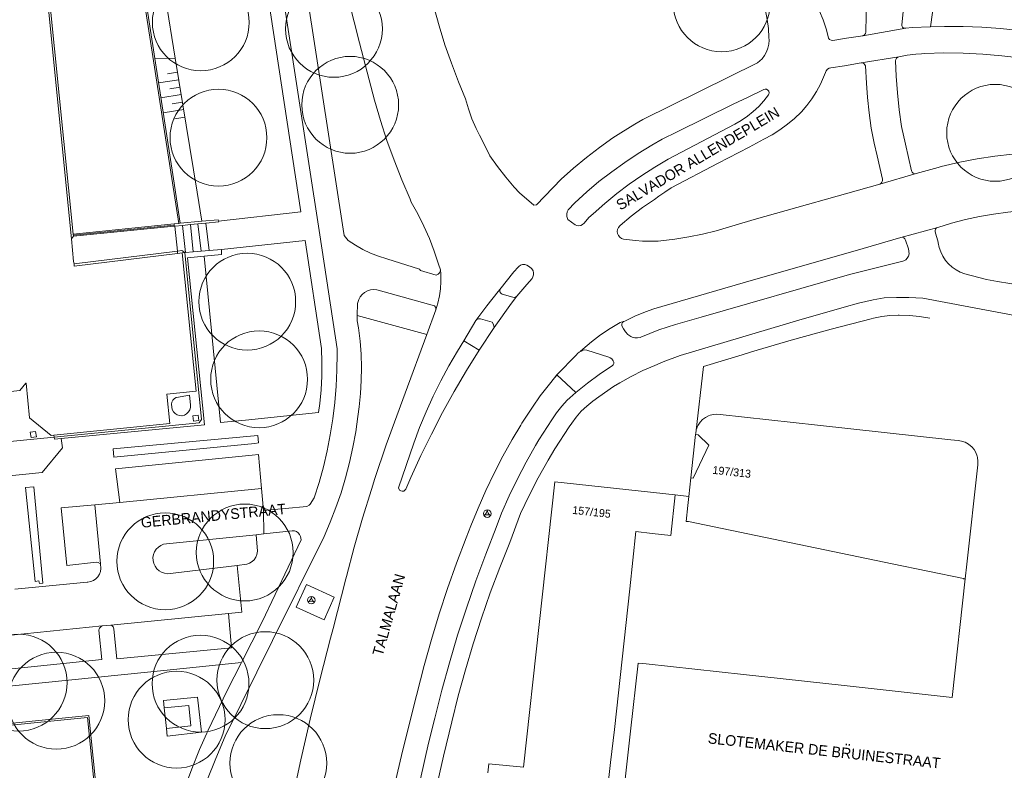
# Model space of a CAD drawing. Header units: metres. Extents: x 134994 to 136506, y 457393 to 459006.
# Tile 59 of 171: x 136291 to 136421, y 457502 to 457601. Entities that reach past the tile are written whole.
import ezdxf
from ezdxf.enums import TextEntityAlignment as Align

# ---------------------------------------------------------------- set-up
doc = ezdxf.new("R2010")
doc.units = ezdxf.units.M
for name, color, linetype, lineweight in [('B-WE-GR-BOOM-S', 250, 'Continuous', 13), ('B-WE-GW_TALUDLIJNEN', 251, 'Continuous', 5), ('B-WE-KG_BEBOUWING', 251, 'Continuous', 20), ('B-WE-KG_HUISNR', 251, 'Continuous', 5), ('B-WE-KG_ONDERGROND_REST', 251, 'Continuous', 5), ('B-WE-KG_STRAATNAAM', 251, 'Continuous', 5)]:
    doc.layers.add(name, color=color, linetype=linetype, lineweight=lineweight)
doc.styles.add('Styledgn000', font='dgn000.shx')

# ---------------------------------------------------------------- blocks, each defined once
blk = doc.blocks.new('SGR-BOOM_02')
blk.add_circle((0, 0), 6.4)

msp = doc.modelspace()

# ---------------------------------------------------------------- linework, layer by layer
at = {"layer": 'B-WE-GW_TALUDLIJNEN'}
for p, q in [((136310.07, 457606.01), (136311.7, 457595.9)), ((136311.7, 457595.9), (136314.57, 457578.2)), ((136312.01, 457594.04), (136310.66, 457593.82)), ((136312.17, 457593.05), (136309.47, 457592.62)), ((136312.49, 457591.08), (136309.79, 457590.64)), ((136312.33, 457592.07), (136310.98, 457591.85)), ((136312.65, 457590.09), (136311.3, 457589.87)), ((136312.81, 457589.1), (136310.11, 457588.67)), ((136312.97, 457588.12), (136311.62, 457587.9)), ((136314.57, 457578.2), (136315.2, 457574.34))]:
    msp.add_line(p, q, dxfattribs=at)
at = {"layer": 'B-WE-KG_BEBOUWING', "flags": 128}
for points in [[(136294.86, 457603.26), (136297.98, 457572.01), (136298.26, 457569.01), (136298.31, 457568.71), (136298.35, 457568.41), (136312.01, 457570.09), (136312.6, 457570.16), (136314.45, 457551.88), (136310.58, 457551.49), (136310.98, 457547.63), (136295.65, 457546.06), (136295.27, 457546.02), (136292.42, 457548.37), (136291.97, 457552.94), (136291.92, 457552.93), (136291.15, 457551.97), (136288.83, 457551.73)], [(136297.98, 457572.01), (136298.25, 457572.36), (136298.22, 457572.66), (136295.13, 457603.27)], [(136288.93, 457545.13), (136295.7, 457545.81), (136314.84, 457547.72), (136315.18, 457548.13), (136312.94, 457570.2), (136312.58, 457570.46), (136311.98, 457570.39), (136298.31, 457568.71)], [(136311.19, 457550.16), (136311.25, 457550.44), (136311.38, 457550.69), (136311.58, 457550.9), (136311.82, 457551.04), (136311.86, 457551.06), (136313.58, 457551.35), (136313.73, 457550.08), (136313.71, 457549.75), (136313.61, 457549.43), (136313.44, 457549.15), (136313.2, 457548.91), (136312.92, 457548.74), (136312.6, 457548.64), (136312.55, 457548.63), (136312.24, 457548.66), (136311.93, 457548.76), (136311.67, 457548.93), (136311.45, 457549.17), (136311.3, 457549.45), (136311.22, 457549.76), (136311.19, 457550.16)], [(136416.12, 457527.08), (136415.87, 457527.1), (136415.88, 457527.12), (136406.47, 457529.07), (136379.52, 457534.65), (136379.24, 457534.67), (136379.47, 457536.76), (136379.6, 457537.98), (136379.87, 457540.45), (136380.48, 457546.16), (136380.5, 457546.33), (136380.57, 457546.77), (136380.71, 457547.2), (136380.82, 457547.41), (136381.08, 457547.8), (136381.4, 457548.14), (136381.77, 457548.42), (136382.19, 457548.64), (136382.4, 457548.71), (136382.84, 457548.82), (136383.3, 457548.85), (136383.71, 457548.8), (136396.6, 457547.4), (136414.23, 457545.47), (136415.21, 457545.36), (136415.64, 457545.29), (136416.11, 457545.13), (136416.55, 457544.9), (136416.61, 457544.85), (136416.98, 457544.54), (136417.29, 457544.18), (136417.53, 457543.77), (136417.71, 457543.32), (136417.75, 457543.12), (136417.81, 457542.65), (136417.79, 457542.17), (136416.34, 457529.05), (136416.12, 457527.08), (136414.41, 457511.4), (136400.12, 457512.98), (136386.82, 457514.44), (136373.96, 457515.85), (136372.87, 457515.96), (136371.88, 457506.96), (136371.4, 457502.6), (136371.13, 457500.2)], [(136368.97, 457500.43), (136369.23, 457502.84), (136369.74, 457507.19), (136371.77, 457525.78), (136372.59, 457533.33), (136374.74, 457533.1), (136377.21, 457532.83), (136377.8, 457538.18), (136361.86, 457539.93), (136357.75, 457502.19), (136353.15, 457502.65), (136353.02, 457501.44)], [(136310.24, 457510.03), (136310.53, 457507.31), (136313.77, 457507.65), (136313.48, 457510.37), (136310.24, 457510.03)], [(136258.89, 457470.68), (136257.95, 457470.58), (136257.93, 457470.74), (136254.51, 457504.43), (136300.28, 457509.03), (136303.7, 457475.2), (136301.02, 457474.93), (136284.18, 457473.25), (136278.86, 457472.72), (136278.67, 457472.7), (136277.93, 457472.63)], [(136254.78, 457504.21), (136300.08, 457508.76), (136303.45, 457475.43), (136301.01, 457475.18), (136284.15, 457473.49)]]:
    msp.add_lwpolyline(points, dxfattribs=at)
at = {"layer": 'B-WE-KG_BEBOUWING'}
for points in [[(136314.81, 457548.03), (136314.11, 457547.93), (136314.03, 457548.62), (136314.73, 457548.72)], [(136292.63, 457545.78), (136293.33, 457545.86), (136293.23, 457546.57), (136292.53, 457546.49)]]:
    msp.add_lwpolyline(points, close=True, dxfattribs=at)
for points in [[(136380.48, 457546.16), (136380.8, 457546.12), (136382.21, 457544.77), (136380.18, 457540.41), (136379.87, 457540.45)], [(136377.8, 457538.18), (136379.6, 457537.98)]]:
    msp.add_lwpolyline(points, dxfattribs=at)
at = {"layer": 'B-WE-KG_ONDERGROND_REST'}
for p, q in [((136325.63, 457627.12), (136333.87, 457573.32)), ((136308.98, 457595.85), (136307.47, 457605.61)), ((136407.74, 457600.25), (136408.18, 457604.47)), ((136403.08, 457603.76), (136402.99, 457599.33)), ((136411.53, 457600.05), (136412.09, 457603.94)), ((136402.57, 457598.86), (136408.29, 457599.87)), ((136336.06, 457597.94), (136337.31, 457593.02)), ((136311.7, 457595.9), (136308.98, 457595.85)), ((136311.45, 457579.93), (136308.98, 457595.85)), ((136373.52, 457587.77), (136388.67, 457595.26)), ((136402.36, 457595.28), (136407.33, 457596.09)), ((136402.93, 457594.87), (136403.08, 457592.61)), ((136385.67, 457587.18), (136376.86, 457582.53)), ((136377.26, 457578.76), (136383.46, 457582.01)), ((136404.46, 457582.99), (136405.17, 457579.91)), ((136409.63, 457580.65), (136404.82, 457579.24)), ((136312.36, 457574.07), (136311.45, 457579.93)), ((136359.45, 457576.53), (136362.73, 457579.9)), ((136357.18, 457578.1), (136359.1, 457576.47)), ((136363.64, 457575.86), (136364.53, 457576.8)), ((136311.53, 457573.99), (136312.15, 457574.05)), ((136312.15, 457574.05), (136312.36, 457574.07)), ((136312.36, 457574.07), (136315.2, 457574.34)), ((136314.7, 457573.99), (136315.74, 457574.09)), ((136315.2, 457574.34), (136317.37, 457574.55)), ((136316.18, 457570.49), (136315.74, 457574.09)), ((136317.37, 457574.55), (136317.41, 457574.35)), ((136364.54, 457573.87), (136363.61, 457574.57)), ((136366.38, 457574.82), (136365.74, 457574.11)), ((136298.22, 457572.66), (136311.53, 457573.99)), ((136298.24, 457572.51), (136311.54, 457573.84)), ((136298.25, 457572.36), (136311.54, 457573.69)), ((136311.54, 457573.69), (136311.53, 457573.99)), ((136311.54, 457573.69), (136311.65, 457573.7)), ((136311.65, 457573.7), (136312.67, 457573.8)), ((136311.98, 457570.39), (136311.65, 457573.7)), ((136312.67, 457573.8), (136313.69, 457573.9)), ((136313.03, 457570.21), (136312.67, 457573.8)), ((136313.69, 457573.9), (136314.7, 457573.99)), ((136314.05, 457570.3), (136313.69, 457573.9)), ((136314.7, 457573.99), (136315.11, 457570.39)), ((136407.63, 457572.21), (136412.5, 457573.53)), ((136412.53, 457571.6), (136412.14, 457572.93)), ((136372.53, 457571.8), (136370.96, 457571.98)), ((136375.53, 457571.73), (136374.52, 457571.71)), ((136312.01, 457570.09), (136311.98, 457570.39)), ((136312.94, 457570.2), (136312.6, 457570.16)), ((136313.03, 457570.21), (136312.94, 457570.2)), ((136314.05, 457570.3), (136313.03, 457570.21)), ((136315.11, 457570.39), (136314.05, 457570.3)), ((136316.18, 457570.49), (136315.11, 457570.39)), ((136317.79, 457570.63), (136316.18, 457570.49)), ((136317.81, 457569.97), (136317.79, 457570.63)), ((136346.18, 457567.24), (136344.13, 457567.85)), ((136358.74, 457568.16), (136358.41, 457568.41)), ((136418.95, 457566.64), (136416.07, 457567.39)), ((136338.52, 457565.24), (136345.95, 457563.17)), ((136354.93, 457564.72), (136356.31, 457564.3)), ((136335.74, 457561.89), (136344.94, 457559.36)), ((136349.84, 457558.53), (136351.43, 457561.22)), ((136352.06, 457561.44), (136353.58, 457561.01)), ((136370.49, 457560.95), (136370.93, 457561.09)), ((136353.84, 457560.31), (136351.88, 457557.33)), ((136373.25, 457559.03), (136375.6, 457559.98)), ((136349.84, 457558.53), (136351.88, 457557.33)), ((136368.99, 457556.38), (136366.11, 457557.3)), ((136378.46, 457556.59), (136376.19, 457555.78)), ((136376.19, 457555.78), (136375.07, 457555.29)), ((136362.15, 457554.04), (136361.96, 457553.8)), ((136364.66, 457551.72), (136362.15, 457554.04)), ((136369.64, 457552.52), (136367.7, 457551.15)), ((136363.85, 457551.03), (136364.66, 457551.72)), ((136296.63, 457545.62), (136315.55, 457547.46)), ((136295.65, 457546.06), (136295.7, 457545.81)), ((136322.68, 457545.05), (136322.59, 457546.03)), ((136303.47, 457544.25), (136303.57, 457543.16)), ((136341.19, 457539.11), (136343.23, 457545.01)), ((136304.36, 457537.19), (136323.1, 457539.01)), ((136329.55, 457536.96), (136330.05, 457537.78)), ((136301.81, 457529.08), (136301.08, 457536.89)), ((136323.38, 457536.11), (136323.42, 457533.02)), ((136354.83, 457535.76), (136354.12, 457533.87)), ((136357.34, 457535.71), (136355.91, 457531.91)), ((136322.4, 457532.91), (136310.55, 457531.73)), ((136324.55, 457518.93), (136331.36, 457532.69)), ((136319.86, 457528.85), (136321.17, 457529.02)), ((136290.48, 457525.71), (136295.96, 457526.26)), ((136300.05, 457526.64), (136295.96, 457526.26)), ((136303.17, 457520.98), (136318.72, 457522.52)), ((136255.53, 457516.17), (136302.02, 457520.86)), ((136302.02, 457520.86), (136303.17, 457520.98)), ((136324.55, 457518.93), (136318.3, 457506.31)), ((136320.43, 457516.02), (136308.45, 457514.79)), ((136318.5, 457512.23), (136316.04, 457507.09)), ((136310.14, 457511), (136310.24, 457510.03)), ((136310.52, 457507.31), (136310.61, 457506.32))]:
    msp.add_line(p, q, dxfattribs=at)
at = {"layer": 'B-WE-KG_ONDERGROND_REST', "flags": 128}
for points in [[(136312.62, 457673.08), (136313.92, 457671.12), (136314.26, 457670.57), (136315.52, 457668.45), (136316.7, 457666.3), (136317.82, 457664.11), (136318.86, 457661.88), (136319.83, 457659.62), (136320.73, 457657.34), (136321.55, 457655.02), (136322.29, 457652.68), (136322.96, 457650.31), (136328.59, 457628.36), (136329.24, 457625.2), (136330.85, 457618.58), (136333.99, 457606.12), (136336.06, 457597.94)], [(136323.1, 457622.58), (136330.82, 457572.56), (136333.08, 457557.47)], [(136312.15, 457574.05), (136305.29, 457618.23)], [(136322.5, 457613.78), (136328.3, 457575.59), (136317.41, 457574.35)], [(136398.04, 457598.59), (136397.73, 457599.79), (136397.33, 457600.97), (136396.87, 457602.11), (136396.33, 457603.23), (136395.72, 457604.31), (136395.04, 457605.34), (136394.3, 457606.34), (136393.49, 457607.28), (136392.83, 457607.97)], [(136345.25, 457605.21), (136345.88, 457602.68), (136346.57, 457600.17), (136347.35, 457597.68), (136348.2, 457595.22), (136349.13, 457592.78), (136350.06, 457590.53)], [(136390.18, 457598.61), (136390.11, 457599.82), (136389.96, 457601.01), (136389.74, 457602.19), (136389.67, 457602.5)], [(136408.29, 457599.87), (136408.12, 457599.87), (136407.95, 457599.88), (136407.81, 457600), (136407.75, 457600.16), (136407.74, 457600.25)], [(136423.24, 457599.54), (136420.78, 457599.8), (136418.32, 457599.98), (136415.85, 457600.08), (136413.38, 457600.09), (136411.53, 457600.05)], [(136402.57, 457598.86), (136400.41, 457598.55), (136398.62, 457598.24)], [(136402.99, 457599.33), (136402.93, 457599.14), (136402.81, 457598.98), (136402.63, 457598.88), (136402.57, 457598.86)], [(136411.53, 457600.05), (136409.11, 457599.93), (136408.29, 457599.87)], [(136388.67, 457595.26), (136389.26, 457595.82), (136389.59, 457596.25), (136389.85, 457596.72), (136390.04, 457597.22), (136390.16, 457597.74), (136390.2, 457598.28), (136390.18, 457598.61)], [(136398.62, 457598.24), (136398.4, 457598.27), (136398.2, 457598.38), (136398.06, 457598.55), (136398.04, 457598.59)], [(136407.33, 457596.09), (136408.46, 457596.29), (136409.6, 457596.42), (136410.35, 457596.45)], [(136410.35, 457596.45), (136410.79, 457596.52)], [(136410.79, 457596.52), (136413.31, 457596.59)], [(136413.31, 457596.59), (136415.87, 457596.54), (136418.43, 457596.42), (136420.98, 457596.21), (136423.32, 457595.96)], [(136398.36, 457594.62), (136400.17, 457594.9), (136402.36, 457595.28)], [(136402.36, 457595.28), (136402.56, 457595.26), (136402.74, 457595.17), (136402.87, 457595.02), (136402.93, 457594.87)], [(136406.92, 457595.53), (136406.94, 457595.73), (136407.04, 457595.91), (136407.2, 457596.04), (136407.33, 457596.09)], [(136407.72, 457586.87), (136407.39, 457589.08), (136407.15, 457591.3), (136406.99, 457593.53), (136406.92, 457595.53)], [(136394.46, 457588.79), (136395.19, 457589.64), (136395.86, 457590.54), (136396.46, 457591.48), (136396.99, 457592.47), (136397.65, 457594)], [(136397.65, 457594), (136397.75, 457594.23), (136397.91, 457594.43), (136398.13, 457594.56), (136398.36, 457594.62)], [(136337.31, 457593.02), (136338.02, 457590.34), (136338.81, 457587.67), (136339.68, 457585.03), (136340.62, 457582.4), (136341.64, 457579.81), (136342.74, 457577.25), (136342.9, 457576.88)], [(136403.08, 457592.61), (136403.2, 457590.68), (136403.42, 457588.66), (136403.71, 457586.65), (136404.08, 457584.65), (136404.46, 457582.99)], [(136385.45, 457589.8), (136387.43, 457590.76), (136389.48, 457591.76)], [(136390.1, 457591.05), (136389.5, 457590.26), (136388.83, 457589.52), (136388.1, 457588.83), (136387.32, 457588.21), (136386.49, 457587.65), (136385.67, 457587.18)], [(136389.48, 457591.76), (136389.67, 457591.81), (136389.86, 457591.78), (136390.03, 457591.68), (136390.14, 457591.52), (136390.19, 457591.32), (136390.15, 457591.13), (136390.1, 457591.05)], [(136350.06, 457590.53), (136350.46, 457589.2), (136350.92, 457587.89), (136351.47, 457586.61), (136351.91, 457585.7)], [(136376.07, 457585.18), (136378.06, 457586.14), (136385.45, 457589.8)], [(136389.52, 457585.2), (136390.6, 457585.78), (136391.63, 457586.44), (136392.62, 457587.16), (136393.56, 457587.94), (136394.45, 457588.78), (136394.46, 457588.79)], [(136370.58, 457586.05), (136372.45, 457587.17), (136373.52, 457587.77)], [(136362.73, 457579.9), (136364.35, 457581.35), (136366.04, 457582.75), (136367.77, 457584.09), (136369.56, 457585.36), (136370.58, 457586.05)], [(136409.01, 457581.01), (136408.21, 457584.51), (136407.72, 457586.87)], [(136351.91, 457585.7), (136353.18, 457583.22), (136353.3, 457582.99)], [(136364.53, 457576.8), (136366.09, 457578.22), (136367.71, 457579.58), (136369.39, 457580.88), (136371.11, 457582.12), (136372.87, 457583.29), (136374.68, 457584.4), (136376.07, 457585.18)], [(136383.46, 457582.01), (136387.54, 457584.14), (136389.52, 457585.2)], [(136422.35, 457583.23), (136420.02, 457582.95), (136417.71, 457582.58), (136415.41, 457582.14), (136412.94, 457581.57)], [(136353.3, 457582.99), (136354.31, 457581.56), (136355.38, 457580.17), (136356.51, 457578.84), (136357.18, 457578.1)], [(136376.86, 457582.53), (136375.09, 457581.5), (136373.37, 457580.4), (136371.68, 457579.23), (136370.05, 457578), (136368.47, 457576.7), (136366.93, 457575.34), (136366.38, 457574.82)], [(136409.63, 457580.65), (136409.44, 457580.63), (136409.25, 457580.69), (136409.11, 457580.81), (136409.02, 457580.99), (136409.01, 457581.01)], [(136412.94, 457581.57), (136412.53, 457581.47), (136409.63, 457580.65)], [(136405.17, 457579.91), (136405.18, 457579.69), (136405.11, 457579.49), (136404.98, 457579.33), (136404.82, 457579.24)], [(136375.64, 457577.65), (136376.4, 457578.21), (136377.26, 457578.76)], [(136404.82, 457579.24), (136388.24, 457574.58), (136383.21, 457573.07)], [(136342.9, 457576.88), (136343.77, 457575.31), (136344.56, 457573.7), (136345.29, 457572.05), (136345.94, 457570.38), (136346.51, 457568.68), (136346.74, 457567.92)], [(136370.5, 457573.78), (136371.96, 457575), (136373.48, 457576.16), (136375.03, 457577.24), (136375.64, 457577.65)], [(136359.1, 457576.47), (136359.45, 457576.53)], [(136363.61, 457574.57), (136363.46, 457574.99), (136363.44, 457575.28), (136363.49, 457575.57), (136363.64, 457575.86)], [(136412.5, 457573.53), (136414.32, 457574.09), (136416.15, 457574.58), (136418.01, 457574.98), (136419.88, 457575.3), (136421.76, 457575.55), (136422.55, 457575.63)], [(136315.74, 457574.09), (136317.44, 457574.25), (136317.41, 457574.35)], [(136365.74, 457574.11), (136365.55, 457573.92), (136365.31, 457573.79), (136365.05, 457573.74), (136364.78, 457573.77), (136364.54, 457573.87)], [(136334.56, 457571.78), (136334.02, 457572.45), (136333.87, 457573.32)], [(136370.96, 457571.98), (136370.69, 457572.07), (136370.45, 457572.23), (136370.27, 457572.45), (136370.15, 457572.71), (136370.12, 457572.99), (136370.16, 457573.27), (136370.27, 457573.53), (136370.46, 457573.75), (136370.5, 457573.78)], [(136383.21, 457573.07), (136381.41, 457572.63), (136379.58, 457572.27), (136377.74, 457571.98), (136375.53, 457571.73)], [(136412.14, 457572.93), (136412.13, 457573.14), (136412.2, 457573.32), (136412.34, 457573.46), (136412.5, 457573.53)], [(136317.79, 457570.63), (136328.88, 457571.8), (136331.02, 457557.55)], [(136339.67, 457569.39), (136338.58, 457569.72), (136337.52, 457570.13), (136336.49, 457570.61), (136335.5, 457571.17), (136334.56, 457571.78)], [(136374.52, 457571.71), (136373.48, 457571.72), (136372.53, 457571.8)], [(136373.85, 457562.37), (136374.97, 457562.79), (136386.77, 457566.21), (136402.64, 457570.73), (136407.63, 457572.21)], [(136407.63, 457572.21), (136407.83, 457572.22), (136408.01, 457572.15), (136408.16, 457572.02), (136408.24, 457571.86)], [(136408.24, 457571.86), (136408.61, 457570.68), (136408.7, 457570.02)], [(136416.07, 457567.39), (136415.47, 457567.61), (136414.91, 457567.91), (136414.39, 457568.27), (136413.92, 457568.7), (136413.51, 457569.18), (136413.16, 457569.72), (136412.88, 457570.29), (136412.67, 457570.89), (136412.54, 457571.51), (136412.53, 457571.6)], [(136315.55, 457547.46), (136313.3, 457569.51), (136315.53, 457569.74)], [(136315.53, 457569.74), (136317.81, 457569.97)], [(136330.65, 457549.05), (136320.97, 457548.08), (136317.66, 457547.74), (136315.53, 457569.74)], [(136344.13, 457567.85), (136343.98, 457568.03), (136339.67, 457569.39)], [(136407.88, 457569.07), (136400.83, 457567.31), (136381.22, 457561.68)], [(136408.7, 457570.02), (136408.62, 457569.73), (136408.46, 457569.47), (136408.25, 457569.26), (136407.99, 457569.11), (136407.88, 457569.07)], [(136346.13, 457562.63), (136346.42, 457563.54), (136346.63, 457564.48), (136346.76, 457565.43), (136346.82, 457566.38), (136346.79, 457567.34), (136346.74, 457567.92)], [(136346.74, 457567.92), (136346.72, 457567.71), (136346.63, 457567.51), (136346.47, 457567.36), (136346.18, 457567.24)], [(136357.01, 457568.29), (136356.46, 457567.66), (136354.6, 457565.32)], [(136358.41, 457568.41), (136358.17, 457568.55), (136357.89, 457568.63), (136357.61, 457568.62), (136357.34, 457568.54), (136357.1, 457568.38), (136357.01, 457568.29)], [(136358.98, 457566.99), (136359.07, 457567.26), (136359.07, 457567.54), (136359, 457567.8), (136358.85, 457568.04), (136358.74, 457568.16)], [(136356.85, 457564.46), (136358.15, 457566), (136358.88, 457566.76), (136358.98, 457566.99)], [(136430.21, 457565.02), (136426.93, 457565.39), (136423.65, 457565.85), (136420.38, 457566.38), (136418.95, 457566.64)], [(136335.78, 457563.47), (136335.95, 457563.99), (136336.15, 457564.36), (136336.41, 457564.68), (136336.73, 457564.95), (136337.1, 457565.15), (136337.5, 457565.27), (136337.91, 457565.32), (136338.33, 457565.28), (136338.52, 457565.24)], [(136351.43, 457561.22), (136352.88, 457563.16), (136354.39, 457565.07), (136354.6, 457565.32)], [(136354.6, 457565.32), (136354.58, 457565.13), (136354.63, 457564.94), (136354.76, 457564.8), (136354.93, 457564.72)], [(136353.84, 457560.31), (136356.14, 457563.5), (136356.85, 457564.46)], [(136356.31, 457564.3), (136356.5, 457564.27), (136356.69, 457564.33), (136356.84, 457564.45), (136356.85, 457564.46)], [(136400.13, 457563), (136402.03, 457563.5), (136403.96, 457563.94), (136405.42, 457564.21)], [(136405.42, 457564.21), (136407.05, 457564.28), (136408.68, 457564.26), (136410.54, 457564.16)], [(136410.54, 457564.16), (136429.48, 457560.6), (136433.19, 457559.97)], [(136335.74, 457561.89), (136335.78, 457563.47)], [(136346.13, 457562.63), (136344.94, 457559.36)], [(136345.95, 457563.17), (136346.11, 457562.99), (136346.16, 457562.81), (136346.13, 457562.63)], [(136373.85, 457562.37), (136372.43, 457561.78), (136371.11, 457561.15)], [(136378.46, 457556.59), (136394.13, 457561.29), (136400.13, 457563)], [(136335.76, 457561.17), (136335.74, 457561.89)], [(136335.99, 457549.84), (136336.17, 457551.57), (136336.28, 457553.3), (136336.3, 457555.04), (136336.25, 457556.78), (136336.12, 457558.51), (136335.9, 457560.24), (136335.76, 457561.17)], [(136351.43, 457561.22), (136351.58, 457561.37), (136351.77, 457561.45), (136351.98, 457561.46), (136352.06, 457561.44)], [(136371.11, 457561.15), (136370.93, 457561.09), (136370.8, 457560.95), (136370.73, 457560.77), (136370.73, 457560.58), (136370.75, 457560.53)], [(136381.22, 457561.68), (136377.84, 457560.69), (136375.6, 457559.98)], [(136403.69, 457561.44), (136398.39, 457560.07), (136393.11, 457558.61), (136387.86, 457557.08), (136386.62, 457556.71)], [(136407.26, 457561.94), (136406.17, 457561.88), (136405.08, 457561.74), (136404.01, 457561.52), (136403.69, 457561.44)], [(136411.43, 457561.54), (136410.1, 457561.76), (136408.75, 457561.89), (136407.41, 457561.94), (136407.26, 457561.94)], [(136353.58, 457561.01), (136353.76, 457560.7), (136353.84, 457560.31)], [(136370.49, 457560.95), (136369.19, 457560.17), (136367.93, 457559.33), (136366.72, 457558.41), (136365.56, 457557.44), (136365.22, 457557.13)], [(136370.75, 457560.53), (136370.94, 457560.11), (136371.2, 457559.72), (136371.52, 457559.39), (136371.9, 457559.11), (136372.09, 457559.01)], [(136344.94, 457559.36), (136342.07, 457551.61), (136339.57, 457544.78)], [(136343.23, 457545.01), (136344, 457547.08), (136344.85, 457549.17), (136345.78, 457551.23), (136346.78, 457553.25), (136347.86, 457555.24), (136349, 457557.19), (136349.84, 457558.53)], [(136372.09, 457559.01), (136372.44, 457558.92), (136372.8, 457558.92), (136373.15, 457559), (136373.25, 457559.03)], [(136330.05, 457537.78), (136330.7, 457539.84), (136331.27, 457541.91), (136331.77, 457544.01), (136332.18, 457546.12), (136332.52, 457548.25), (136332.78, 457550.39), (136332.96, 457552.53), (136333.06, 457554.68), (136333.08, 457556.84), (136333.08, 457557.47)], [(136331.02, 457557.55), (136331.09, 457555.72), (136331.07, 457553.89), (136330.98, 457552.06), (136330.81, 457550.24), (136330.65, 457549.05)], [(136351.88, 457557.33), (136350.2, 457554.61), (136348.58, 457551.86), (136347.04, 457549.07), (136345.57, 457546.23), (136344.16, 457543.37), (136342.83, 457540.47), (136342.17, 457538.95)], [(136365.34, 457557.18), (136365.08, 457557.05), (136364.86, 457556.85), (136364.75, 457556.7)], [(136366.11, 457557.3), (136365.84, 457557.34), (136365.58, 457557.3), (136365.34, 457557.18)], [(136364.75, 457556.7), (136362.15, 457554.04)], [(136369.59, 457555.92), (136369.41, 457556.15), (136369.17, 457556.31), (136368.99, 457556.38)], [(136369.43, 457555.25), (136369.57, 457555.37), (136369.66, 457555.54), (136369.66, 457555.74), (136369.59, 457555.91), (136369.59, 457555.92)], [(136386.62, 457556.71), (136381.54, 457555.14), (136380.5, 457546.33)], [(136364.66, 457551.72), (136366.17, 457552.94), (136367.74, 457554.1), (136369.35, 457555.2), (136369.43, 457555.25)], [(136375.07, 457555.29), (136373.49, 457554.6), (136371.95, 457553.84), (136370.45, 457553.01), (136369.64, 457552.52)], [(136359.92, 457551.27), (136361.33, 457553.03), (136362.15, 457554.04)], [(136357.37, 457547.39), (136357.53, 457547.65), (136358.9, 457549.77), (136359.92, 457551.27)], [(136361.48, 457548.12), (136362.1, 457549.03), (136362.78, 457549.9), (136363.52, 457550.71), (136363.85, 457551.03)], [(136367.7, 457551.15), (136366.88, 457550.57), (136366.1, 457549.93), (136365.37, 457549.23), (136364.7, 457548.47), (136364.1, 457547.66), (136363.77, 457547.16)], [(136331.36, 457532.69), (136332.19, 457534.59), (136332.94, 457536.52), (136333.62, 457538.47), (136334.22, 457540.45), (136334.74, 457542.45), (136335.19, 457544.47), (136335.56, 457546.51), (136335.85, 457548.55), (136335.99, 457549.84)], [(136361.48, 457548.12), (136359.77, 457545.46)], [(136350.78, 457534.1), (136351.72, 457536.45), (136352.74, 457538.76), (136353.83, 457541.04), (136354.99, 457543.28), (136356.23, 457545.49), (136357.37, 457547.39)], [(136361.86, 457544.27), (136363.77, 457547.16)], [(136289.36, 457540.68), (136294.1, 457541.15), (136296.77, 457544.42), (136296.63, 457545.62)], [(136296.63, 457545.62), (136295.74, 457545.54), (136295.7, 457545.81)], [(136303.47, 457544.25), (136322.13, 457545.99), (136322.59, 457546.03)], [(136354.83, 457535.76), (136355.84, 457538.04), (136356.93, 457540.3), (136358.09, 457542.51), (136359.32, 457544.69), (136359.77, 457545.46)], [(136303.57, 457543.16), (136322.21, 457544.99), (136322.68, 457545.05)], [(136339.57, 457544.78), (136338.08, 457540.33), (136337.63, 457538.91)], [(136357.34, 457535.71), (136358.48, 457538.09), (136359.69, 457540.45), (136360.97, 457542.76), (136361.86, 457544.27)], [(136303.8, 457541.64), (136321.88, 457543.45), (136322.68, 457543.52), (136323.1, 457539.01)], [(136303.8, 457541.64), (136304.36, 457537.19)], [(136291.9, 457539.17), (136293.01, 457539.27), (136294.21, 457526.51), (136293.73, 457526.48), (136293.66, 457526.81), (136293.18, 457526.76), (136291.9, 457539.17)], [(136323.1, 457539.01), (136323.38, 457536.11)], [(136337.63, 457538.91), (136336.45, 457535.1), (136335.35, 457531.26), (136334.32, 457527.4), (136334.25, 457527.11)], [(136342.17, 457538.95), (136342.06, 457538.79), (136341.89, 457538.69), (136341.7, 457538.66), (136341.5, 457538.71), (136341.35, 457538.83), (136341.19, 457539.11)], [(136301.08, 457536.89), (136296.63, 457536.47)], [(136301.3, 457529.29), (136297.34, 457528.85), (136296.63, 457536.47)], [(136304.36, 457537.19), (136301.08, 457536.89)], [(136323.38, 457536.11), (136329.07, 457536.65)], [(136329.07, 457536.65), (136329.4, 457536.82), (136329.55, 457536.96)], [(136344.62, 457515.65), (136345.57, 457519.07), (136346.6, 457522.46), (136347.7, 457525.83), (136348.88, 457529.17), (136350.14, 457532.49), (136350.78, 457534.1)], [(136346, 457508.7), (136346.93, 457512.37), (136347.94, 457516.01), (136349.02, 457519.64), (136350.19, 457523.23), (136351.42, 457526.81), (136352.73, 457530.36), (136354.12, 457533.87)], [(136322.4, 457532.91), (136323.42, 457533.02)], [(136322.56, 457530.74), (136322.4, 457532.91)], [(136323.42, 457533.02), (136327.16, 457533.43)], [(136327.16, 457533.43), (136327.45, 457533.42), (136327.72, 457533.34), (136327.95, 457533.18), (136328.14, 457532.96), (136328.25, 457532.7), (136328.32, 457532.25)], [(136308.75, 457529.9), (136308.82, 457530.29), (136308.97, 457530.66), (136309.18, 457531), (136309.46, 457531.28), (136309.79, 457531.5), (136310.16, 457531.66), (136310.55, 457531.73)], [(136328.32, 457532.25), (136323.17, 457521.4), (136320.43, 457516.02)], [(136348.25, 457508.18), (136349.11, 457511.64), (136350.05, 457515.08), (136351.07, 457518.5), (136352.17, 457521.89), (136353.34, 457525.26), (136354.58, 457528.6), (136355.91, 457531.91)], [(136319.86, 457528.85), (136310.66, 457527.77), (136310.26, 457527.83), (136309.89, 457527.96), (136309.55, 457528.16), (136309.25, 457528.43), (136309.02, 457528.75), (136308.85, 457529.11), (136308.76, 457529.5), (136308.75, 457529.9)], [(136321.17, 457529.02), (136321.53, 457529.15), (136321.85, 457529.36), (136322.13, 457529.62), (136322.34, 457529.95), (136322.49, 457530.3), (136322.56, 457530.74)], [(136301.81, 457529.08), (136301.85, 457528.45), (136301.8, 457528.07), (136301.67, 457527.7), (136301.47, 457527.37), (136301.2, 457527.09), (136300.88, 457526.87), (136300.53, 457526.72), (136300.15, 457526.65), (136300.05, 457526.64)], [(136301.3, 457529.29), (136301.49, 457529.26), (136301.81, 457529.08)], [(136318.72, 457522.52), (136320.5, 457522.67), (136319.86, 457528.85)], [(136327.68, 457523.35), (136331.36, 457521.68), (136332.71, 457524.65), (136329.03, 457526.32), (136327.68, 457523.35)], [(136334.25, 457527.11), (136332.55, 457520.51), (136332.22, 457519.27)], [(136303.99, 457516.53), (136319.13, 457517.99), (136318.72, 457522.52)], [(136255.53, 457516.17), (136255.67, 457516.13), (136255.82, 457516.05), (136255.91, 457515.95), (136256.01, 457515.73), (136256.45, 457511.72), (136301.98, 457516.42), (136301.58, 457520.29), (136301.63, 457520.48), (136301.68, 457520.59), (136301.75, 457520.68), (136301.9, 457520.8), (136302.02, 457520.86)], [(136303.17, 457520.98), (136303.3, 457520.91), (136303.41, 457520.84), (136303.5, 457520.74), (136303.53, 457520.67), (136303.57, 457520.46), (136303.99, 457516.53)], [(136332.22, 457519.27), (136330.84, 457513.93), (136329.54, 457508.56), (136328.31, 457503.18), (136327.69, 457500.32)], [(136320.43, 457516.02), (136318.5, 457512.23)], [(136340.19, 457497.7), (136341.6, 457503.74), (136343.09, 457509.76), (136344.62, 457515.65)], [(136308.45, 457514.79), (136254.01, 457509.31), (136254.51, 457504.43)], [(136310.14, 457511), (136314.64, 457511.46), (136315.15, 457506.82), (136310.61, 457506.32)], [(136341.33, 457486.42), (136342.17, 457491.16), (136343.1, 457495.92), (136344.11, 457500.65), (136345.19, 457505.37), (136346, 457508.7)], [(136343.36, 457484.91), (136344.19, 457489.61), (136345.09, 457494.31), (136346.08, 457498.99), (136347.14, 457503.65), (136348.25, 457508.18)], [(136316.04, 457507.09), (136314.92, 457504.55), (136313.88, 457501.98), (136312.91, 457499.38), (136312.02, 457496.75), (136311.2, 457494.1), (136310.47, 457491.43), (136310.18, 457490.29)], [(136318.3, 457506.31), (136317.04, 457503.37), (136315.86, 457500.41), (136314.75, 457497.41), (136313.72, 457494.43)]]:
    msp.add_lwpolyline(points, dxfattribs=at)
at = {"layer": 'B-WE-KG_ONDERGROND_REST'}
for centre in [(136352.94, 457535.71), (136329.68, 457524.27)]:
    msp.add_circle(centre, 0.5, dxfattribs=at)
for centre, radius, start, end in [((136351.96, 457536.28), 0.984, 303.8961, 356.038), ((136352.94, 457534.56), 0.999, 64.2764, 115.7204), ((136353.92, 457536.28), 0.982, 183.9307, 236.2452), ((136328.7, 457524.84), 0.984, 303.8961, 356.038), ((136330.66, 457524.83), 0.982, 183.9307, 236.2452), ((136329.68, 457523.12), 0.999, 64.2764, 115.7204)]:
    msp.add_arc(centre, radius, start, end, dxfattribs=at)

# ---------------------------------------------------------------- block references
at = {"layer": 'B-WE-GR-BOOM-S'}
for p in [(136383.93, 457603.15), (136315.07, 457600.63), (136332.67, 457599.77), (136334.82, 457589.73), (136420.08, 457586.03), (136317.41, 457585.39), (136321.21, 457563.72), (136322.78, 457553.46), (136320.88, 457530.57), (136310.37, 457529.41), (136290.99, 457513.37), (136315.04, 457513.24), (136323.6, 457513.7), (136295.97, 457510.98), (136311.87, 457508.48), (136325.32, 457502.74)]:
    msp.add_blockref('SGR-BOOM_02', p, dxfattribs=at)

# ---------------------------------------------------------------- texts
at = {"layer": 'B-WE-KG_HUISNR', "linetype": 'Continuous', "style": 'Styledgn000'}
msp.add_text('197/313', height=1.054, rotation=353.8023, dxfattribs=at).set_placement((136382.73, 457541.5), align=Align.MIDDLE_LEFT)
at = {"layer": 'B-WE-KG_HUISNR', "style": 'Styledgn000'}
msp.add_text('157/195', height=1.054, rotation=353.8023, dxfattribs=at).set_placement((136364.2, 457536.21), align=Align.MIDDLE_LEFT)
at = {"layer": 'B-WE-KG_STRAATNAAM', "style": 'Styledgn000'}
for s, rotation, p in [('SALVADOR ALLENDEPLEIN', 30.697, (136370.52, 457575.74)), ('TALMALAAN', 74.2026, (136339.08, 457516.79)), ('SLOTEMAKER DE BRUINESTRAAT', 353.7896, (136382.05, 457505.36)), ('.', 353.7458, (136400.13, 457505.12)), ('.', 353.7458, (136400.52, 457505.08))]:
    msp.add_text(s, height=1.4, rotation=rotation, dxfattribs=at).set_placement(p)
msp.add_text('GERBRANDYSTRAAT', height=1.4, rotation=5.4549, dxfattribs=at).set_placement((136316.74, 457535.44), align=Align.MIDDLE_CENTER)

doc.saveas('drawing.dxf')
